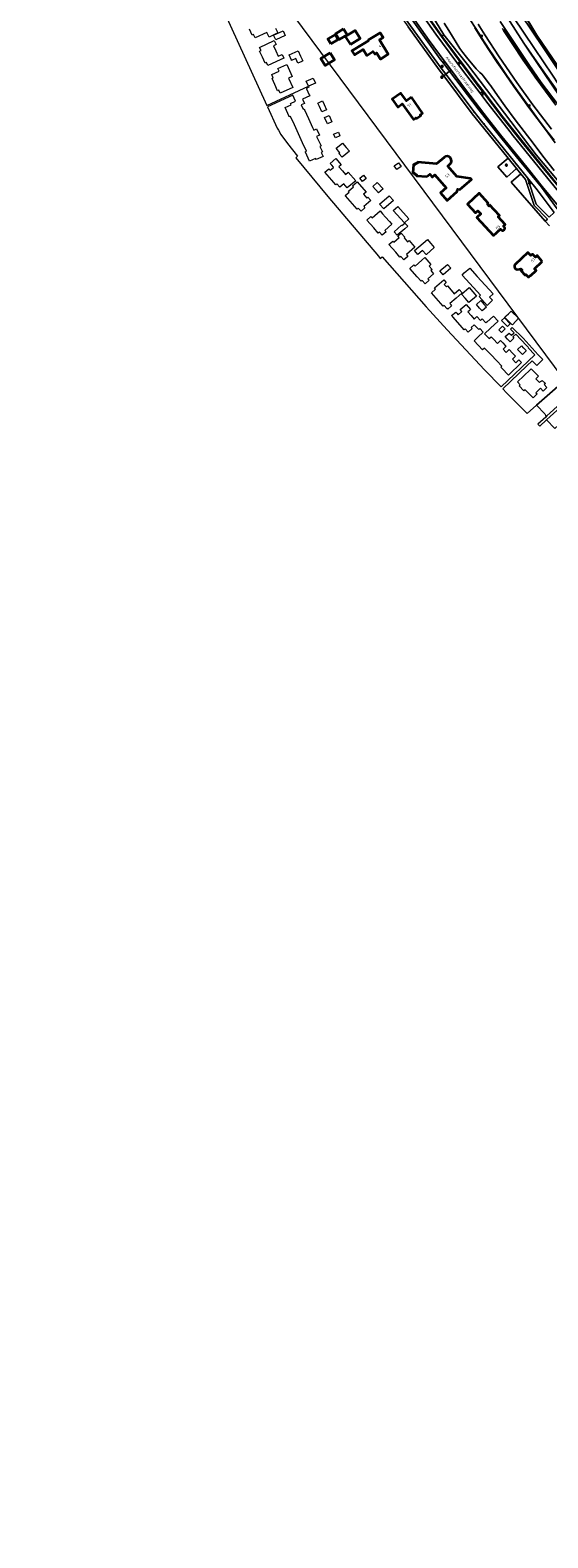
# Model space of a CAD drawing. Header units: metres. Extents: x 140853 to 145288, y 474558 to 480269.
# Tile 2 of 256: x 140989 to 141328, y 475580 to 476568. Entities that reach past the tile are written whole.
import ezdxf
from ezdxf.enums import TextEntityAlignment as Align

# ---------------------------------------------------------------- set-up
doc = ezdxf.new("R2010")
doc.units = ezdxf.units.M
doc.header["$MEASUREMENT"] = 0
for name, color, linetype, lineweight in [('B-WE-GR-BEPLANTING_CULTUUR_BOSPLANTSOEN-G', 90, 'GR-PLANTSOEN', 18), ('B-WE-GR-BEPLANTING_CULTUUR_HEESTERS-G', 90, 'Continuous', 18), ('B-WE-GR-GRAS-G', 60, 'Continuous', 13), ('B-WE-GR-GRAS_KRUIDENRIJK-G', 80, 'Continuous', 18), ('B-WE-GR-GROENVOORZIENING-G', 80, 'Continuous', 18), ('B-WE-GR-STRUIK-G', 90, 'Continuous', 13), ('B-WE-IE-TERREINAFSCHEIDING_KUNSTMATIG_HEKWERK-G', 20, 'IE-TERREINAFSCHEIDING-KUNSTMATIG', 18), ('B-WE-IE-TERREINAFSCHEIDING_KUNSTMATIG_MUUR-G', 90, 'IE-TERREINAFSCHEIDING-KUNSTMATIG-DICHT', 18), ('B-WE-KL-ET_LS_OV_LICHTMAST-S', 190, 'Continuous', 18), ('B-WE-KL-WATER_BRANDLEIDING_PUT-S', 150, 'Continuous', 18), ('B-WE-KW-KUNSTWERK_GELUIDSWERING_SCHERM-G', 170, 'Continuous', 18), ('B-WE-OG-BEBOUWING-G', 7, 'Continuous', 35), ('B-WE-OG-BEBOUWING_HUISNUMMER-T18', 10, 'Continuous', 18), ('B-WE-OG-BEBOUWING_STRAATNAAM-T18', 10, 'Continuous', 18), ('B-WE-OG-HULPLIJN-G', 50, 'Continuous', 18), ('B-WE-OG-TERREIN_ERF-G', 7, 'Continuous', 18), ('B-WE-RI-GWA_RIOOLPUT-S', 30, 'Continuous', 18), ('B-WE-VH-VERHARDING_ASFALT-G', 252, 'Continuous', 18), ('B-WE-VH-VERHARDING_GESLOTEN-G', 7, 'Continuous', 18), ('B-WE-VH-VERHARDING_OPEN-G', 252, 'Continuous', 18), ('B-WE-VH-VERHARDING_TEGEL-G', 252, 'Continuous', 18)]:
    doc.layers.add(name, color=color, linetype=linetype, lineweight=lineweight)
doc.styles.add('NLCS-ISO', font='txt')
doc.linetypes.add('GR-PLANTSOEN', pattern='A,0,[179,NLCS.shx,S=2,R=0,X=0,Y=0],-4', length=4)
doc.linetypes.add('IE-TERREINAFSCHEIDING-KUNSTMATIG', pattern='A,4,[82,NLCS.shx,S=0.75,R=90,X=0,Y=0],4,-2', length=10)
doc.linetypes.add('IE-TERREINAFSCHEIDING-KUNSTMATIG-DICHT', pattern='A,8,-1,[82,NLCS.shx,S=0.75,R=90,X=0,Y=0],-1', length=10)

# ---------------------------------------------------------------- blocks, each defined once
blk = doc.blocks.new('B-SIE-WEG_LICHTMAST-SO')
at = {"ltscale": 0.1}
for p, q in [((-1.1, 0.6), (-2.2, 1.3)), ((0, 1.3), (0, 2.5)), ((1.1, 0.6), (2.2, 1.3)), ((-1.1, -0.6), (-2.2, -1.3)), ((0, -1.3), (0, -2.5)), ((1.1, -0.6), (2.2, -1.3))]:
    blk.add_line(p, q, dxfattribs=at)
at = {"flags": 128}
for points in [[(-1.2, 0.5), (1.2, 0.5)], [(-1.2, -0.5), (1.2, -0.5)]]:
    blk.add_lwpolyline(points, dxfattribs=at)
at = {"ltscale": 0.1}
blk.add_circle((0, 0), 1.27, dxfattribs=at)
at = {"style": 'NLCS-ISO'}
blk.add_attdef('TYPE', text='', height=1.8, dxfattribs=at).set_placement((0, 2.5), align=Align.BOTTOM_CENTER)
blk = doc.blocks.new('SRI-PUT_INSPECTIE-SO')
at = {"lineweight": -3, "flags": 128}
blk.add_lwpolyline([(-2, -2), (2, -2), (2, 2), (-2, 2)], close=True, dxfattribs=at)
at = {"lineweight": -3, "ltscale": 1.5}
blk.add_circle((0, 0), 2, dxfattribs=at)
at = {"ltscale": 0.1, "style": 'NLCS-ISO'}
blk.add_text('I', height=2.5, dxfattribs=at).set_placement((0, 0), align=Align.MIDDLE_CENTER)
blk = doc.blocks.new('SIE-WEG_STRAATPOT_BRANDKRAAN-SO')
blk.add_ellipse((0, 0), major_axis=(-0.729, 0), ratio=0.685994)
at = {"style": 'NLCS-ISO'}
blk.add_text('BR', height=0.4, dxfattribs=at).set_placement((-0.3, -0.2))

msp = doc.modelspace()

# ---------------------------------------------------------------- linework, layer by layer
at = {"layer": 'B-WE-GR-BEPLANTING_CULTUUR_BOSPLANTSOEN-G', "ltscale": 0.2, "flags": 128}
for points in [[(141385.62, 476368.302), (141385.996, 476368.631), (141394.611, 476376.151), (141395.164, 476377.779), (141389.337, 476383.519), (141387.862, 476382.169), (141379.982, 476374.995), (141359.89, 476356.703), (141338.3, 476337.566), (141320.801, 476322.277), (141326.125, 476316.689), (141326.711, 476315.642), (141326.761, 476314.524), (141327.574, 476315.271), (141347.598, 476333.415), (141385.62, 476368.302)], [(141400.259, 476367.665), (141403.077, 476369.876), (141396.904, 476375.948), (141391.954, 476371.616), (141387.172, 476367.313), (141348.826, 476332.106), (141329.7, 476314.911), (141327.294, 476312.681), (141332.824, 476307.11), (141366.641, 476337.211), (141400.259, 476367.665)]]:
    msp.add_lwpolyline(points, close=True, dxfattribs=at)
at = {"layer": 'B-WE-GR-BEPLANTING_CULTUUR_HEESTERS-G', "ltscale": 0.2, "flags": 128}
for points in [[(141250.42, 476561.265), (141240.887, 476574.644), (141239.126, 476574.809), (141257.608, 476549.148), (141259.873, 476546.253), (141260.133, 476548.017), (141250.42, 476561.265)], [(141274.221, 476529.16), (141264.888, 476541.646), (141263.646, 476541.184), (141283.09, 476515.63), (141287.106, 476510.543), (141288.454, 476510.664), (141283.397, 476517.236), (141274.221, 476529.16)], [(141298.03, 476498.433), (141288.454, 476510.664), (141287.106, 476510.543), (141297.288, 476497.839), (141310.528, 476481.561), (141310.586, 476482.835), (141298.03, 476498.433)], [(141324.443, 476465.742), (141316.065, 476476.2), (141314.857, 476476.239), (141323.916, 476465.101), (141334.202, 476451.08), (141334.952, 476452.918), (141324.443, 476465.742)]]:
    msp.add_lwpolyline(points, close=True, dxfattribs=at)
at = {"layer": 'B-WE-GR-GRAS-G', "ltscale": 0.2, "flags": 128}
msp.add_lwpolyline([(141386.132, 476408.939), (141372.286, 476424.846), (141320.615, 476486.318), (141275.438, 476545.711), (141259.885, 476565.117), (141258.741, 476564.267), (141270.427, 476548.395), (141282.482, 476532.43), (141285.705, 476528.27), (141286.351, 476527.44), (141298.619, 476511.383), (141311.075, 476495.709), (141323.702, 476480.163), (141336.306, 476464.792), (141349.239, 476449.448), (141365.379, 476430.704), (141379.714, 476414.438), (141393.374, 476399.826), (141403.07, 476390.154), (141404.031, 476391.216), (141386.132, 476408.939)], close=True, dxfattribs=at)
at = {"layer": 'B-WE-GR-GRAS_KRUIDENRIJK-G', "ltscale": 0.2, "flags": 128}
for points in [[(141241.635, 476584.174), (141254.815, 476565.591), (141272.847, 476541.036), (141283.799, 476526.751), (141284.112, 476527.002), (141285.35, 476527.994), (141282.126, 476532.155), (141270.066, 476548.126), (141258.376, 476564.003), (141246.673, 476580.555)], [(141310.309, 476582.452), (141319.494, 476566.798), (141330.648, 476550.178)], [(141334.584, 476544.998), (141320.965, 476564.94), (141310.772, 476581.987)], [(141335.96, 476464.504), (141323.353, 476479.878), (141310.724, 476495.427), (141298.264, 476511.106), (141285.996, 476527.164), (141285.095, 476526.494), (141285.71, 476525.705), (141285.026, 476525.151), (141285.026, 476525.151), (141288.201, 476521.01), (141304.33, 476500.331), (141304.597, 476500), (141328.086, 476470.907), (141339.148, 476457.52)]]:
    msp.add_lwpolyline(points, dxfattribs=at)
for points in [[(141302.152, 476484.138), (141295.474, 476478.557), (141301.279, 476471.825), (141307.549, 476477.478), (141302.152, 476484.138)], [(141313.414, 476470.239), (141310.347, 476474.024), (141304.082, 476468.574), (141326.443, 476442.883), (141327.926, 476444.298), (141319.13, 476453.119), (141313.414, 476470.239)], [(141321.256, 476463.431), (141314.849, 476471.234), (141320.601, 476454.083), (141329.125, 476445.46), (141332.228, 476448.511), (141321.256, 476463.431)]]:
    msp.add_lwpolyline(points, close=True, dxfattribs=at)
at = {"layer": 'B-WE-GR-GROENVOORZIENING-G', "ltscale": 0.2, "flags": 128}
for points in [[(141213.329, 476641.569), (141259.885, 476565.117), (141275.438, 476545.711), (141320.615, 476486.318), (141372.286, 476424.846)], [(141332.29, 476476.19), (141324.98, 476485.42), (141318.44, 476493.94), (141306.759, 476509.292), (141300.02, 476518.54), (141295.119, 476525.316), (141291.166, 476530.912), (141290.672, 476531.613), (141289.694, 476532.9), (141286.03, 476537.925), (141284.924, 476539.205), (141283.493, 476540.404), (141281.181, 476542.751), (141274.791, 476550.463), (141272.336, 476553.529), (141270.54, 476556.139), (141263.174, 476567.861), (141260.137, 476572.693)], [(141353.678, 476494.581), (141323.867, 476533.826), (141315.796, 476545.549), (141296.885, 476573.9)], [(141296.885, 476573.9), (141315.796, 476545.549), (141323.867, 476533.826), (141353.678, 476494.581)], [(141301.492, 476576.643), (141312.456, 476559.655), (141323.993, 476543.086), (141334.07, 476528.76), (141343.099, 476515.837), (141347.094, 476510.446), (141350.332, 476506.177), (141350.332, 476506.177), (141355.017, 476500), (141356.304, 476500), (141355.145, 476501.626), (141352.207, 476505.862), (141347.347, 476513.436), (141344.752, 476517.709), (141339.355, 476526.168), (141334.965, 476532.876), (141331.11, 476538.715), (141319.384, 476556.164), (141305.481, 476576.957)], [(141335.97, 476524.613), (141315.917, 476554.291), (141315.004, 476555.706), (141312.456, 476559.655), (141301.492, 476576.643)], [(141299.221, 476568.575), (141299.526, 476567.873), (141300.123, 476566.887), (141302.345, 476563.5), (141307.104, 476556.299), (141312.597, 476548.28), (141319.149, 476538.861), (141323.357, 476532.989), (141327.981, 476526.666), (141332.559, 476520.517)], [(141334.07, 476528.76), (141323.993, 476543.086), (141312.456, 476559.655), (141315.004, 476555.706), (141315.917, 476554.291), (141335.97, 476524.613)]]:
    msp.add_lwpolyline(points, dxfattribs=at)
at = {"layer": 'B-WE-GR-STRUIK-G', "ltscale": 0.2, "flags": 128}
msp.add_lwpolyline([(141259.885, 476565.117), (141213.329, 476641.569), (141189.916, 476684.188), (141188.606, 476685.323), (141196.726, 476666.624), (141206.194, 476649.394), (141211.138, 476640.535), (141218.427, 476627.468), (141228.349, 476610.312), (141236.003, 476597.525), (141247.045, 476580.809), (141258.741, 476564.267), (141259.885, 476565.117)], close=True, dxfattribs=at)
at = {"layer": 'B-WE-IE-TERREINAFSCHEIDING_KUNSTMATIG_HEKWERK-G', "ltscale": 0.2, "flags": 128}
msp.add_lwpolyline([(141367.115, 476500), (141363.12, 476504.755), (141334.584, 476544.998), (141320.965, 476564.94), (141310.772, 476581.987), (141310.57, 476582.603)], dxfattribs=at)
at = {"layer": 'B-WE-IE-TERREINAFSCHEIDING_KUNSTMATIG_MUUR-G', "ltscale": 0.2, "flags": 128}
msp.add_lwpolyline([(141258.741, 476564.267), (141247.045, 476580.809), (141236.003, 476597.525), (141228.349, 476610.312), (141218.427, 476627.468), (141211.138, 476640.535), (141206.194, 476649.394), (141196.726, 476666.624), (141188.606, 476685.323), (141188.188, 476685.202), (141196.322, 476666.426), (141205.81, 476649.159), (141210.745, 476640.316), (141218.034, 476627.248), (141227.699, 476609.974), (141235.624, 476597.282), (141246.673, 476580.555), (141258.376, 476564.003), (141270.066, 476548.126), (141282.126, 476532.155), (141285.35, 476527.994), (141285.996, 476527.164), (141298.264, 476511.106), (141310.724, 476495.427), (141323.353, 476479.878), (141335.96, 476464.504), (141348.896, 476449.156), (141365.04, 476430.408), (141379.381, 476414.135), (141393.051, 476399.513), (141402.768, 476389.82), (141403.07, 476390.154), (141393.374, 476399.826), (141379.714, 476414.438), (141365.379, 476430.704), (141349.239, 476449.448), (141336.306, 476464.792), (141323.702, 476480.163), (141311.075, 476495.709), (141298.619, 476511.383), (141286.351, 476527.44), (141285.705, 476528.27), (141282.482, 476532.43), (141270.427, 476548.395), (141258.741, 476564.267)], close=True, dxfattribs=at)
at = {"layer": 'B-WE-KW-KUNSTWERK_GELUIDSWERING_SCHERM-G', "ltscale": 0.2, "flags": 128}
msp.add_lwpolyline([(141255.586, 476568.349), (141270.375, 476548.168), (141286.365, 476527.039), (141301.538, 476507.367), (141317.178, 476487.845), (141332.979, 476468.497)], dxfattribs=at)
at = {"layer": 'B-WE-OG-BEBOUWING-G', "ltscale": 0.2, "flags": 128}
for points in [[(141185.793, 476559.224), (141190.688, 476562.016), (141188.82, 476565.29), (141183.926, 476562.497), (141185.793, 476559.224)], [(141194.12, 476568.906), (141188.964, 476565.779), (141191.318, 476561.898), (141196.617, 476565.112), (141194.12, 476568.906)], [(141198.645, 476558.653), (141205.011, 476562.557), (141201.711, 476567.94), (141195.345, 476564.036), (141198.645, 476558.653)], [(141210.874, 476561.295), (141206.8, 476558.89), (141199.712, 476554.525), (141201.35, 476551.864), (141207.095, 476555.34), (141209.493, 476551.6), (141213.498, 476554.168), (141214.659, 476552.357), (141215.886, 476553.166), (141218.35, 476549.169), (141223.554, 476552.377), (141217.708, 476561.859), (141220.11, 476563.339), (141218.189, 476566.455), (141210.584, 476561.766), (141210.874, 476561.295)], [(141185.313, 476553.308), (141179.217, 476549.495), (141182.112, 476544.868), (141188.208, 476548.681), (141185.313, 476553.308)], [(141238.651, 476524.091), (141235.397, 476521.753), (141231.73, 476526.857), (141226.099, 476522.81), (141229.764, 476517.709), (141232.607, 476519.752), (141240.008, 476509.452), (141241.7, 476510.668), (141242.08, 476510.139), (141244.769, 476512.072), (141244.393, 476512.595), (141246.054, 476513.789), (141238.651, 476524.091)], [(141248.873, 476472.095), (141250.709, 476473.641), (141252.246, 476471.806), (141254.079, 476473.36), (141261.461, 476464.691), (141257.805, 476461.572), (141262.075, 476456.543), (141268.806, 476462.258), (141268.932, 476463.803), (141270.477, 476463.677), (141278.098, 476470.148), (141277.462, 476470.858), (141268.489, 476472.131), (141262.599, 476479.037), (141263.96, 476480.205), (141264.667, 476481.137), (141264.971, 476482.258), (141264.843, 476483.409), (141264.28, 476484.422), (141263.377, 476485.132), (141262.268, 476485.443), (141261.12, 476485.301), (141260.089, 476484.751), (141255.193, 476480.589), (141242.821, 476481.59), (141242.77, 476480.98), (141241.904, 476481.042), (141241.861, 476480.439), (141241.023, 476480.52), (141240.966, 476479.905), (141240.098, 476479.984), (141239.671, 476474.632), (141240.521, 476474.566), (141240.48, 476473.954), (141241.334, 476473.892), (141241.291, 476473.301), (141242.156, 476473.232), (141242.091, 476472.63), (141248.873, 476472.095)], [(141289.953, 476453.675), (141289.747, 476453.486), (141290.064, 476453.139), (141289.732, 476452.835), (141288.558, 476454.12), (141289.134, 476454.646), (141283.164, 476461.179), (141275.486, 476454.164), (141280.775, 476448.376), (141282.251, 476449.725), (141284.12, 476447.68), (141281.493, 476445.28), (141292.432, 476433.411), (141297.057, 476437.743), (141297.566, 476437.209), (141298.172, 476436.844), (141298.893, 476436.821), (141299.539, 476437.163), (141299.929, 476437.792), (141299.95, 476438.517), (141299.622, 476439.135), (141299.122, 476439.678), (141300.261, 476440.744), (141295.639, 476445.777), (141296.492, 476446.564), (141289.953, 476453.675)], [(141324.547, 476416.559), (141321.121, 476420.42), (141320.016, 476419.358), (141318.145, 476421.29), (141317.09, 476420.308), (141315.117, 476422.413), (141306.671, 476414.523), (141306.38, 476414.07), (141306.31, 476412.98), (141306.61, 476412.14), (141307.3, 476411.54), (141308.03, 476411.25), (141309.555, 476411.436), (141309.786, 476411.189), (141310.37, 476411.734), (141311.22, 476410.76), (141310.74, 476410.29), (141313.35, 476407.49), (141313.81, 476407.91), (141315.5, 476406.16), (141316.957, 476407.491), (141317.068, 476407.373), (141320.469, 476410.633), (141319.413, 476411.763), (141324.547, 476416.559)]]:
    msp.add_lwpolyline(points, close=True, dxfattribs=at)
at = {"layer": 'B-WE-OG-HULPLIJN-G'}
msp.add_lwpolyline([(141484.938, 478467.493), (142922.898, 478740.923), (143043.789, 479141.528), (143928.198, 479351.369), (144042.725, 479840.999), (144698.079, 479872.794), (144672.627, 478988.916), (144742.617, 478639.181), (145060.75, 478225.858), (145035.298, 477659.922), (145054.388, 476896.862), (144768.066, 476833.275), (144755.342, 477825.251), (143616.428, 477755.303), (142541.14, 475313.514), (141510.39, 476108.367), (141014.104, 476776.044), (140988.652, 477462.798), (141421.313, 477755.303), (141484.938, 478467.493)], close=True, dxfattribs=at)
at = {"layer": 'B-WE-OG-TERREIN_ERF-G', "ltscale": 0.2, "flags": 128}
for points in [[(141310.772, 476581.987), (141320.965, 476564.94), (141334.584, 476544.998), (141363.12, 476504.755), (141367.115, 476500), (141383.53, 476480.464), (141395.461, 476467.466), (141409.697, 476451.91), (141419.623, 476451.509), (141432.339, 476462.661), (141439.103, 476468.764), (141440.207, 476469.757), (141443.789, 476472.912), (141475.046, 476500), (141500, 476521.624), (141506.002, 476526.873), (141613.517, 476620.497)], [(141110.572, 476591.673), (141143.954, 476518.73), (141171.103, 476531.473), (141169.67, 476534.7), (141174.25, 476536.63), (141175.86, 476533.36), (141171.18, 476531.3), (141171.43, 476530.667), (141169.829, 476529.856), (141169.874, 476529.756), (141171.694, 476525.76), (141172.027, 476525.037), (141167.244, 476522.834), (141168.484, 476520.142), (141166.336, 476519.213), (141167.671, 476516.276), (141168.25, 476516.59), (141168.529, 476515.981), (141171.163, 476510.229), (141173.853, 476504.353), (141174.635, 476502.647), (141176.543, 476503.483), (141178.42, 476499.355), (141176.536, 476498.494), (141179.016, 476493.079), (141179.4, 476492.24), (141178.734, 476491.939), (141180.366, 476488.349), (141179.539, 476487.973), (141180.742, 476485.327), (141176.227, 476483.275), (141175.887, 476484.022), (141171.833, 476482.179), (141169.162, 476488.054), (141169.035, 476488.333), (141169.851, 476488.704), (141169.813, 476488.789), (141167.307, 476494.3), (141164.637, 476500.175), (141164.614, 476500.226), (141161.966, 476506.05), (141159.439, 476511.61), (141158.616, 476511.236), (141158.586, 476511.303), (141158.473, 476511.551), (141155.802, 476517.426), (141159.734, 476519.213), (141159.319, 476520.124), (141162.596, 476521.614), (141160.826, 476525.497), (141144.396, 476517.763), (141150.751, 476503.921), (141151.486, 476502.642), (141153.102, 476499.83), (141157.422, 476493.813), (141164.034, 476485.418), (141162.929, 476484.523), (141183.923, 476459.156), (141217.067, 476419.92), (141218.254, 476418.515), (141219.409, 476419.461), (141248.374, 476386.851), (141262.211, 476371.625), (141286.704, 476345.541), (141297.544, 476334.221), (141319.671, 476355.282), (141315.267, 476359.872), (141315.447, 476360.039), (141314.11, 476361.386), (141307.134, 476368.905), (141305.167, 476367.097), (141305.954, 476366.273), (141303.39, 476363.884), (141301.714, 476365.656), (141300.233, 476367.223), (141302.793, 476369.581), (141304.227, 476368.081), (141306.052, 476369.768), (141303.595, 476372.225), (141304.841, 476373.302), (141311.972, 476366.22), (141321.748, 476355.377), (141324.957, 476352.162), (141320.922, 476348.277), (141317.923, 476351.393), (141314.376, 476348.041), (141298.723, 476332.99), (141301.142, 476330.463), (141314.655, 476316.908), (141320.801, 476322.277), (141338.3, 476337.566)], [(141149.55, 476569.44), (141151.058, 476566.385), (141145.352, 476563.616), (141143.857, 476566.536), (141136.173, 476563.039), (141135.184, 476565.214), (141134.265, 476564.796), (141132.469, 476568.744)], [(141329.274, 476439.917), (141326.443, 476442.883), (141304.082, 476468.574), (141310.347, 476474.024), (141307.549, 476477.478), (141301.279, 476471.825), (141295.474, 476478.557), (141302.152, 476484.138), (141283.401, 476507.28), (141283.401, 476507.28), (141278.636, 476513.374), (141259.862, 476538.098), (141256.879, 476542.026), (141236.552, 476570.224)]]:
    msp.add_lwpolyline(points, dxfattribs=at)
for points in [[(141152.536, 476548.609), (141144.556, 476544.947), (141143.667, 476546.884), (141142.74, 476546.458), (141140.934, 476550.394), (141139.127, 476554.33), (141140.051, 476554.754), (141139.107, 476556.813), (141148.776, 476561.251), (141149.932, 476558.731), (141148.246, 476557.957), (141149.841, 476554.482), (141151.385, 476551.118), (141153.85, 476552.27), (141155.035, 476549.756), (141152.536, 476548.609)], [(141155.926, 476564.53), (141149.701, 476561.675), (141148.267, 476564.801), (141154.492, 476567.656), (141155.926, 476564.53)], [(141185.793, 476559.224), (141183.926, 476562.497), (141188.82, 476565.29), (141190.688, 476562.016), (141185.793, 476559.224)], [(141191.318, 476561.898), (141188.964, 476565.779), (141194.12, 476568.906), (141196.617, 476565.112), (141191.318, 476561.898)], [(141198.645, 476558.653), (141195.345, 476564.036), (141201.711, 476567.94), (141205.011, 476562.557), (141198.645, 476558.653)], [(141215.886, 476553.166), (141214.659, 476552.357), (141213.498, 476554.168), (141209.493, 476551.6), (141207.095, 476555.34), (141201.35, 476551.864), (141199.712, 476554.525), (141206.8, 476558.89), (141210.874, 476561.295), (141210.584, 476561.766), (141218.189, 476566.455), (141220.11, 476563.339), (141217.708, 476561.859), (141223.554, 476552.377), (141218.35, 476549.169), (141215.886, 476553.166)], [(141167.417, 476547.928), (141166.857, 476547.671), (141164.22, 476546.46), (141162.794, 476549.491), (141160.16, 476548.3), (141160.097, 476548.436), (141160.085, 476548.462), (141158.45, 476552.01), (141164.34, 476554.63), (141165.939, 476551.148), (141167.417, 476547.928)], [(141182.112, 476544.868), (141179.217, 476549.495), (141185.313, 476553.308), (141188.208, 476548.681), (141182.112, 476544.868)], [(141152.728, 476526.743), (141151.795, 476528.797), (141150.906, 476528.393), (141149.055, 476532.465), (141147.289, 476536.351), (141148.131, 476536.733), (141147.114, 476538.97), (141151.966, 476541.175), (141151.128, 476543.008), (141156.905, 476545.645), (141160.555, 476537.69), (141158.081, 476536.566), (141160.864, 476530.441), (141152.728, 476526.743)], [(141180.038, 476514.539), (141178.48, 476517.99), (141177.41, 476520.36), (141180.42, 476521.74), (141181.49, 476519.32), (141183.021, 476515.857), (141180.038, 476514.539)], [(141226.099, 476522.81), (141231.73, 476526.857), (141235.397, 476521.753), (141238.651, 476524.091), (141246.054, 476513.789), (141244.393, 476512.595), (141244.769, 476512.072), (141242.08, 476510.139), (141241.7, 476510.668), (141240.008, 476509.452), (141232.607, 476519.752), (141229.764, 476517.709), (141226.099, 476522.81)], [(141186.59, 476508.1), (141183.57, 476506.77), (141181.74, 476510.8), (141184.81, 476512.1), (141186.59, 476508.1)], [(141188.84, 476497.49), (141187.69, 476499.89), (141190.77, 476501.15), (141191.84, 476498.81), (141188.84, 476497.49)], [(141198.08, 476488.72), (141193.25, 476484.76), (141191.13, 476487.2), (141191.82, 476487.76), (141189.38, 476490.72), (141193.47, 476493.96), (141195.899, 476491.199), (141198.08, 476488.72)], [(141195.393, 476473.605), (141197.21, 476474.99), (141202.19, 476469.35), (141196.65, 476464.79), (141194.302, 476467.36), (141191.787, 476465.178), (141189.853, 476467.407), (141189.128, 476466.778), (141186.444, 476469.872), (141181.964, 476475.037), (141184.603, 476477.326), (141185.424, 476476.38), (141187.498, 476478.179), (141187.573, 476478.244), (141186.45, 476479.54), (141185.464, 476480.677), (141185.487, 476480.697), (141189.186, 476483.906), (141192.731, 476479.818), (141191.174, 476478.467), (141191.285, 476478.34), (141193.399, 476475.904), (141195.393, 476473.605)], [(141230.281, 476481.166), (141232.039, 476478.745), (141229.186, 476476.673), (141227.428, 476479.094), (141230.281, 476481.166)], [(141240.098, 476479.984), (141240.966, 476479.905), (141241.023, 476480.52), (141241.861, 476480.439), (141241.904, 476481.042), (141242.77, 476480.98), (141242.821, 476481.59), (141255.193, 476480.589), (141260.089, 476484.751), (141261.12, 476485.301), (141262.268, 476485.443), (141263.377, 476485.132), (141264.28, 476484.422), (141264.843, 476483.409), (141264.971, 476482.258), (141264.667, 476481.137), (141263.96, 476480.205), (141262.599, 476479.037), (141268.489, 476472.131), (141277.462, 476470.858), (141278.098, 476470.148), (141270.477, 476463.677), (141268.932, 476463.803), (141268.806, 476462.258), (141262.075, 476456.543), (141257.805, 476461.572), (141261.461, 476464.691), (141254.079, 476473.36), (141252.246, 476471.806), (141250.709, 476473.641), (141248.873, 476472.095), (141242.091, 476472.63), (141242.156, 476473.232), (141241.291, 476473.301), (141241.334, 476473.892), (141240.48, 476473.954), (141240.521, 476474.566), (141239.671, 476474.632), (141240.098, 476479.984)], [(141207.184, 476473.011), (141209.013, 476470.901), (141206.698, 476468.893), (141204.868, 476471.002), (141207.184, 476473.011)], [(141208.92, 476461.904), (141207.341, 476460.535), (141209.529, 476458.01), (141210.164, 476458.56), (141211.975, 476456.47), (141207.451, 476452.549), (141208.225, 476451.656), (141205.654, 476449.428), (141203.835, 476451.526), (141203.035, 476450.832), (141200.079, 476454.242), (141195.537, 476459.482), (141195.31, 476459.744), (141197.918, 476462.003), (141197.446, 476462.547), (141200.734, 476465.396), (141200.079, 476466.151), (141203.026, 476468.705), (141208.92, 476461.904)], [(141220.07, 476464.02), (141217.07, 476461.46), (141213.327, 476465.713), (141216.281, 476468.324), (141216.321, 476468.279), (141220.07, 476464.02)], [(141275.486, 476454.164), (141283.164, 476461.179), (141289.134, 476454.646), (141288.558, 476454.12), (141289.732, 476452.835), (141290.064, 476453.139), (141289.747, 476453.486), (141289.953, 476453.675), (141296.492, 476446.564), (141295.639, 476445.777), (141300.261, 476440.744), (141299.122, 476439.678), (141299.622, 476439.135), (141299.95, 476438.517), (141299.929, 476437.792), (141299.539, 476437.163), (141298.893, 476436.821), (141298.172, 476436.844), (141297.566, 476437.209), (141297.057, 476437.743), (141292.432, 476433.411), (141281.493, 476445.28), (141284.12, 476447.68), (141282.251, 476449.725), (141280.775, 476448.376), (141275.486, 476454.164)], [(141223.994, 476459.592), (141226.866, 476456.408), (141220.589, 476450.908), (141217.677, 476454.149), (141223.994, 476459.592)], [(141229.845, 476452.634), (141237.036, 476444.446), (141234.07, 476441.863), (141226.751, 476449.82), (141229.845, 476452.634)], [(141224.252, 476442.656), (141225.832, 476440.852), (141221.277, 476436.865), (141222.137, 476435.883), (141219.57, 476433.636), (141217.745, 476435.721), (141216.988, 476435.059), (141213.965, 476438.513), (141209.513, 476443.598), (141212.144, 476445.901), (141212.901, 476445.036), (141218.133, 476449.615), (141219.753, 476447.764), (141221.761, 476445.471), (141221.777, 476445.485), (141224.252, 476442.656)], [(141232.27, 476440.2), (141232.404, 476440.049), (141234.36, 476441.69), (141236.26, 476439.61), (141234.297, 476437.917), (141229.406, 476433.733), (141227.38, 476436.01), (141232.27, 476440.2)], [(141236.169, 476429.34), (141237.114, 476430.168), (141239.354, 476427.608), (141240.956, 476425.777), (141235.463, 476420.968), (141236.449, 476419.841), (141233.826, 476417.545), (141231.801, 476419.858), (141231.18, 476419.315), (141228.376, 476422.518), (141223.913, 476427.617), (141226.478, 476429.862), (141227.098, 476429.154), (141230.686, 476432.294), (141229.795, 476433.295), (141232.07, 476435.11), (141234.42, 476432.48), (141233.847, 476432.038), (141236.169, 476429.34)], [(141249.156, 476430.812), (141251.284, 476428.431), (141251.372, 476428.332), (141253.576, 476425.707), (141248.493, 476421.106), (141248.445, 476421.062), (141246.04, 476423.765), (141244.151, 476422.085), (141242.912, 476421.04), (141240.745, 476423.61), (141249.156, 476430.812)], [(141315.117, 476422.413), (141317.09, 476420.308), (141318.145, 476421.29), (141320.016, 476419.358), (141321.121, 476420.42), (141324.547, 476416.559), (141319.413, 476411.763), (141320.469, 476410.633), (141317.068, 476407.373), (141316.957, 476407.491), (141315.5, 476406.16), (141313.81, 476407.91), (141313.35, 476407.49), (141310.74, 476410.29), (141311.22, 476410.76), (141310.37, 476411.734), (141309.786, 476411.189), (141309.555, 476411.436), (141308.03, 476411.25), (141307.3, 476411.54), (141306.61, 476412.14), (141306.31, 476412.98), (141306.38, 476414.07), (141306.671, 476414.523), (141315.117, 476422.413)], [(141245.466, 476417.284), (141247.421, 476419.004), (141251.498, 476414.4), (141250.319, 476413.356), (141252.2, 476411.28), (141251.412, 476410.525), (141253.268, 476408.415), (141249.488, 476405.089), (141250.33, 476404.131), (141247.791, 476401.897), (141245.829, 476404.126), (141245.102, 476403.486), (141242.485, 476406.46), (141237.69, 476411.911), (141240.324, 476414.228), (141241.052, 476413.4), (141245.466, 476417.284)], [(141262.265, 476414.541), (141264.497, 476412.015), (141259.617, 476407.842), (141257.412, 476410.423), (141262.265, 476414.541)], [(141273.282, 476408.99), (141276.94, 476412.17), (141281.893, 476406.684), (141292.26, 476395.2), (141289.99, 476393.141), (141291.917, 476391.021), (141288.285, 476387.719), (141283.05, 476393.478), (141284.068, 476394.43), (141276.946, 476402.121), (141271.91, 476407.56), (141273.282, 476408.99)], [(141269.99, 476398.13), (141271.907, 476396.003), (141267.935, 476392.537), (141263.937, 476389.048), (141264.72, 476388.151), (141264.53, 476387.985), (141265.06, 476387.38), (141262.64, 476385.22), (141262.095, 476385.861), (141261.934, 476385.72), (141260.178, 476387.733), (141259.517, 476387.156), (141256.505, 476390.607), (141251.896, 476395.888), (141254.581, 476398.232), (141253.821, 476399.103), (141259.864, 476404.382), (141261.47, 476402.61), (141260.216, 476401.38), (141261.599, 476399.796), (141262.35, 476400.51), (141264.717, 476397.775), (141266.79, 476395.38), (141269.99, 476398.13)], [(141276.66, 476399.4), (141279.02, 476396.62), (141281.38, 476393.84), (141276.35, 476389.6), (141273.94, 476392.34), (141271.53, 476395.08), (141276.66, 476399.4)], [(141281.66, 476380.37), (141283.914, 476377.714), (141285.174, 476378.835), (141287.449, 476376.26), (141288.047, 476376.836), (141288.222, 476376.636), (141292.496, 476380.627), (141295.647, 476377.431), (141290.576, 476372.721), (141286.642, 476369.067), (141287.351, 476368.326), (141289.603, 476365.974), (141290.929, 476367.188), (141292.514, 476365.533), (141295.216, 476362.712), (141297.213, 476364.625), (141298.694, 476363.079), (141300.23, 476361.475), (141300.787, 476360.894), (141298.787, 476358.978), (141300.641, 476357.042), (141300.827, 476356.847), (141302.791, 476358.692), (141305.052, 476356.331), (141306.913, 476354.388), (141304.905, 476352.465), (141307.193, 476350.076), (141309.235, 476352.032), (141310.977, 476350.212), (141302.324, 476341.924), (141297.987, 476346.452), (141297.298, 476347.172), (141297.97, 476347.816), (141294.639, 476351.293), (141290.692, 476355.414), (141286.545, 476359.744), (141285.398, 476358.646), (141279.807, 476364.484), (141282.328, 476366.899), (141285.662, 476370.09), (141283.487, 476372.445), (141282.87, 476371.851), (141280.61, 476374.347), (141280.5, 476374.25), (141279.851, 476374.997), (141277.89, 476373.24), (141278.546, 476372.507), (141275.962, 476370.193), (141273.979, 476372.407), (141273.264, 476371.766), (141270.649, 476374.685), (141265.788, 476380.112), (141265.008, 476380.983), (141267.744, 476383.345), (141268.48, 476382.523), (141269.328, 476381.576), (141271.744, 476383.74), (141270.75, 476384.92), (141274.63, 476388.26), (141277.47, 476385.07), (141276.495, 476384.11), (141275.716, 476383.412), (141277.798, 476381.088), (141279.88, 476378.763), (141280.525, 476379.34), (141281.66, 476380.37)], [(141284.31, 476390.8), (141286.209, 476388.593), (141287.89, 476386.64), (141285.02, 476384.08), (141283.308, 476385.965), (141281.27, 476388.21), (141284.31, 476390.8)], [(141302.27, 476382.16), (141304.17, 476383.96), (141308.93, 476379.31), (141307.095, 476377.384), (141307.19, 476377.29), (141304.88, 476374.93), (141304.632, 476375.169), (141299.89, 476379.75), (141300.013, 476379.874), (141300.914, 476380.787), (141302.27, 476382.16)], [(141298.523, 476374.116), (141300.036, 476372.538), (141300.256, 476372.309), (141297.721, 476369.842), (141295.976, 476371.691), (141298.523, 476374.116)], [(141299.63, 476379.61), (141303.49, 476375.66), (141301.6, 476373.8), (141297.79, 476377.88), (141299.63, 476379.61)], [(141310.816, 476361.219), (141312.076, 476359.945), (141312.332, 476359.687), (141313.638, 476358.368), (141314, 476358.002), (141311.472, 476355.522), (141309.517, 476357.494), (141308.249, 476358.774), (141310.816, 476361.219)], [(141317.182, 476346.169), (141321.97, 476341.27), (141320.354, 476339.632), (141322.719, 476337.175), (141323.578, 476338.002), (141323.772, 476337.8), (141324.537, 476338.532), (141326.519, 476336.52), (141325.733, 476335.764), (141327.57, 476333.856), (141325.102, 476331.577), (141323.363, 476333.482), (141320.25, 476330.486), (141321.08, 476329.623), (141318.475, 476327.115), (141313.241, 476332.366), (141312.417, 476331.716), (141309.281, 476334.948), (141310.034, 476335.696), (141308.288, 476337.581), (141316.489, 476345.5), (141317.182, 476346.169)]]:
    msp.add_lwpolyline(points, close=True, dxfattribs=at)
at = {"layer": 'B-WE-VH-VERHARDING_ASFALT-G', "ltscale": 0.2, "flags": 128}
msp.add_lwpolyline([(141305.481, 476576.957), (141319.384, 476556.164), (141331.11, 476538.715), (141334.965, 476532.876), (141339.355, 476526.168), (141344.752, 476517.709), (141347.347, 476513.436), (141352.207, 476505.862), (141355.145, 476501.626), (141359.218, 476504.557), (141356.73, 476508.066), (141352.907, 476513.939), (141349.247, 476519.933), (141343.873, 476528.366), (141335.089, 476541.724), (141325.052, 476556.67), (141310.589, 476578.269)], dxfattribs=at)
at = {"layer": 'B-WE-VH-VERHARDING_GESLOTEN-G', "ltscale": 0.2, "flags": 128}
for points in [[(141339.148, 476457.52), (141328.086, 476470.907), (141304.597, 476500), (141304.597, 476500), (141304.33, 476500.331), (141288.201, 476521.01), (141285.026, 476525.151), (141283.799, 476526.751), (141272.847, 476541.036), (141254.815, 476565.591), (141241.635, 476584.174)], [(141240.887, 476574.644), (141250.42, 476561.265), (141260.133, 476548.017), (141264.888, 476541.646), (141274.221, 476529.16), (141283.397, 476517.236), (141288.454, 476510.664), (141298.03, 476498.433), (141310.586, 476482.835), (141316.065, 476476.2), (141324.443, 476465.742), (141334.952, 476452.918)], [(141260.137, 476572.693), (141263.174, 476567.861), (141270.54, 476556.139), (141272.336, 476553.529), (141274.791, 476550.463), (141281.181, 476542.751), (141283.493, 476540.404), (141284.924, 476539.205), (141286.03, 476537.925), (141289.694, 476532.9), (141290.672, 476531.613), (141291.166, 476530.912), (141295.119, 476525.316), (141300.02, 476518.54), (141306.759, 476509.292), (141318.44, 476493.94), (141324.98, 476485.42), (141332.29, 476476.19)], [(141333.044, 476494.367), (141326.536, 476502.906), (141315.683, 476517.424), (141310.815, 476524.137), (141305.818, 476531.192), (141298.213, 476542.293), (141295.012, 476546.904), (141289.477, 476555.248), (141285.049, 476562.011), (141280.226, 476569.586)], [(141282.412, 476572.03), (141286.9, 476565.031), (141296.276, 476550.733), (141307.888, 476533.779), (141318.422, 476519.26), (141330.463, 476503.186)], [(141333.363, 476518.92), (141319.822, 476537.368), (141317.43, 476540.82), (141312.083, 476548.508), (141305.13, 476558.77), (141299.6, 476567.209), (141299.088, 476567.95), (141298.5, 476569.23)], [(141298.5, 476569.23), (141299.088, 476567.95), (141299.6, 476567.209), (141305.13, 476558.77), (141312.083, 476548.508), (141317.43, 476540.82), (141319.822, 476537.368), (141333.363, 476518.92)], [(141332.559, 476520.517), (141327.981, 476526.666), (141323.357, 476532.989), (141319.149, 476538.861), (141312.597, 476548.28), (141307.104, 476556.299), (141302.345, 476563.5), (141300.123, 476566.887), (141299.526, 476567.873), (141299.221, 476568.575)]]:
    msp.add_lwpolyline(points, dxfattribs=at)
at = {"layer": 'B-WE-VH-VERHARDING_OPEN-G', "ltscale": 0.2, "flags": 128}
for points in [[(141171.809, 476675.052), (141171.133, 476676.14), (141169.977, 476675.487), (141177.946, 476662.66), (141205.017, 476619.09), (141227.284, 476583.251), (141232.11, 476576.386), (141236.552, 476570.224), (141256.879, 476542.026), (141259.862, 476538.098), (141261.25, 476539.194), (141258.261, 476543.132), (141231.796, 476579.793), (141230.163, 476582.055), (141225.833, 476588.392), (141222.372, 476593.682), (141171.809, 476675.052)], [(141211.412, 476617.106), (141208.286, 476622.189), (141205.843, 476626.094), (141200.837, 476634.175), (141174.47, 476676.594), (141171.809, 476675.052), (141222.372, 476593.682), (141225.833, 476588.392), (141230.163, 476582.055), (141231.796, 476579.793), (141258.261, 476543.132), (141261.25, 476539.194), (141263.646, 476541.184), (141259.873, 476546.253), (141257.608, 476549.148), (141239.126, 476574.809), (141237.115, 476577.782), (141235.674, 476579.71), (141233.35, 476582.819), (141231.47, 476585.503), (141228.142, 476590.342), (141225.915, 476593.735), (141220.441, 476602.556), (141211.412, 476617.106)], [(141260.133, 476548.017), (141259.873, 476546.253), (141263.646, 476541.184), (141264.888, 476541.646), (141260.133, 476548.017)], [(141285.996, 476527.164), (141285.35, 476527.994), (141284.112, 476527.002), (141283.799, 476526.751), (141285.026, 476525.151), (141285.71, 476525.705), (141285.095, 476526.494), (141285.996, 476527.164)], [(141310.586, 476482.835), (141310.528, 476481.561), (141314.857, 476476.239), (141316.065, 476476.2), (141310.586, 476482.835)], [(141387.172, 476367.313), (141391.954, 476371.616), (141396.904, 476375.948), (141396.493, 476376.381), (141395.164, 476377.779), (141394.611, 476376.151), (141385.996, 476368.631), (141385.62, 476368.302), (141347.598, 476333.415), (141327.574, 476315.271), (141326.761, 476314.524), (141321.682, 476309.859), (141322.91, 476308.618), (141327.294, 476312.681), (141329.7, 476314.911), (141348.826, 476332.106), (141387.172, 476367.313)]]:
    msp.add_lwpolyline(points, close=True, dxfattribs=at)
for points in [[(141277.68, 476574.166), (141283.325, 476565.393), (141283.939, 476564.426), (141284.782, 476564.905), (141285.32, 476564.15), (141284.469, 476563.59), (141289.746, 476555.406), (141295.292, 476547.049), (141301.02, 476538.69), (141306.07, 476531.43), (141311.112, 476524.35), (141315.248, 476518.678), (141316.074, 476519.216), (141316.6, 476518.45), (141315.828, 476517.834), (141321.444, 476510.227), (141327.3, 476502.446), (141332.279, 476495.976)], [(141332.279, 476495.976), (141327.3, 476502.446), (141321.444, 476510.227), (141315.828, 476517.834), (141316.6, 476518.45), (141316.074, 476519.216), (141315.248, 476518.678), (141311.112, 476524.35), (141306.07, 476531.43), (141301.02, 476538.69), (141295.292, 476547.049), (141289.746, 476555.406), (141284.469, 476563.59), (141285.32, 476564.15), (141284.782, 476564.905), (141283.939, 476564.426), (141283.325, 476565.393), (141277.68, 476574.166)], [(141280.226, 476569.586), (141285.049, 476562.011), (141289.477, 476555.248), (141295.012, 476546.904), (141298.213, 476542.293), (141305.818, 476531.192), (141310.815, 476524.137), (141315.683, 476517.424), (141326.536, 476502.906), (141333.044, 476494.367)], [(141330.463, 476503.186), (141318.422, 476519.26), (141307.888, 476533.779), (141296.276, 476550.733), (141286.9, 476565.031), (141282.412, 476572.03)], [(141334.202, 476451.08), (141323.916, 476465.101), (141323.916, 476465.101), (141314.857, 476476.239), (141310.528, 476481.561), (141297.288, 476497.839), (141287.106, 476510.543), (141283.09, 476515.63), (141263.646, 476541.184), (141261.25, 476539.194), (141279.877, 476514.651), (141284.703, 476508.513), (141314.849, 476471.234), (141321.256, 476463.431), (141332.228, 476448.511)], [(141329.125, 476445.46), (141320.601, 476454.083), (141314.849, 476471.234), (141284.703, 476508.513), (141279.877, 476514.651), (141261.25, 476539.194), (141259.862, 476538.098), (141278.636, 476513.374), (141283.401, 476507.28), (141302.152, 476484.138), (141307.549, 476477.478), (141310.347, 476474.024), (141313.414, 476470.239), (141319.13, 476453.119), (141327.926, 476444.298), (141326.443, 476442.883), (141329.274, 476439.917)]]:
    msp.add_lwpolyline(points, dxfattribs=at)
at = {"layer": 'B-WE-VH-VERHARDING_TEGEL-G', "ltscale": 0.2, "flags": 128}
msp.add_lwpolyline([(141310.589, 476578.269), (141325.052, 476556.67), (141335.089, 476541.724), (141343.873, 476528.366), (141349.247, 476519.933), (141352.907, 476513.939), (141356.73, 476508.066), (141359.218, 476504.557), (141360.646, 476505.585), (141360.646, 476505.585, -0.017379), (141353.126, 476516.913), (141353.126, 476516.913), (141351.083, 476520.348), (141351.549, 476520.62), (141330.648, 476550.178), (141319.494, 476566.798), (141310.309, 476582.452)], format="xyb", dxfattribs=at)

# ---------------------------------------------------------------- block references
at = {"layer": 'B-WE-KL-ET_LS_OV_LICHTMAST-S', "xscale": 0.2, "yscale": 0.2, "zscale": 0.2}
for p in [(141326.348, 476556.258), (141261.305, 476539.136), (141286.122, 476506.759), (141307.595, 476480.199)]:
    msp.add_blockref('B-SIE-WEG_LICHTMAST-SO', p, dxfattribs=at)
at = {"layer": 'B-WE-KL-WATER_BRANDLEIDING_PUT-S', "xscale": 0.2, "yscale": 0.2, "zscale": 0.2}
msp.add_blockref('SIE-WEG_STRAATPOT_BRANDKRAAN-SO', (141280, 476514), dxfattribs=at)
at = {"layer": 'B-WE-RI-GWA_RIOOLPUT-S', "xscale": 0.2, "yscale": 0.2, "zscale": 0.2}
for p in [(141258.83, 476544.42), (141270.1, 476546.62), (141258.6, 476537.24), (141258.6, 476537.24), (141300.91, 476479.64), (141300.91, 476479.64), (141316.28, 476467.68)]:
    msp.add_blockref('SRI-PUT_INSPECTIE-SO', p, dxfattribs=at)

# ---------------------------------------------------------------- texts
at = {"layer": 'B-WE-OG-BEBOUWING_HUISNUMMER-T18', "style": 'NLCS-ISO'}
for s, rotation, p in [('49', 35.8, (141218.632, 476558.115)), ('51', 37.2, (141237.391, 476518.99)), ('53', 39, (141262.259, 476472.796)), ('55', 44.9, (141295.469, 476438.867)), ('57', 43.7, (141318.505, 476417.369))]:
    msp.add_text(s, height=1.8, rotation=rotation, dxfattribs=at).set_placement(p, align=Align.MIDDLE_CENTER)
at = {"layer": 'B-WE-OG-BEBOUWING_STRAATNAAM-T18', "style": 'NLCS-ISO'}
msp.add_text('Amersfoortsestraatweg', height=1.8, rotation=307.2, dxfattribs=at).set_placement((141270.451, 476539.222), align=Align.MIDDLE_CENTER)

doc.saveas('drawing.dxf')
